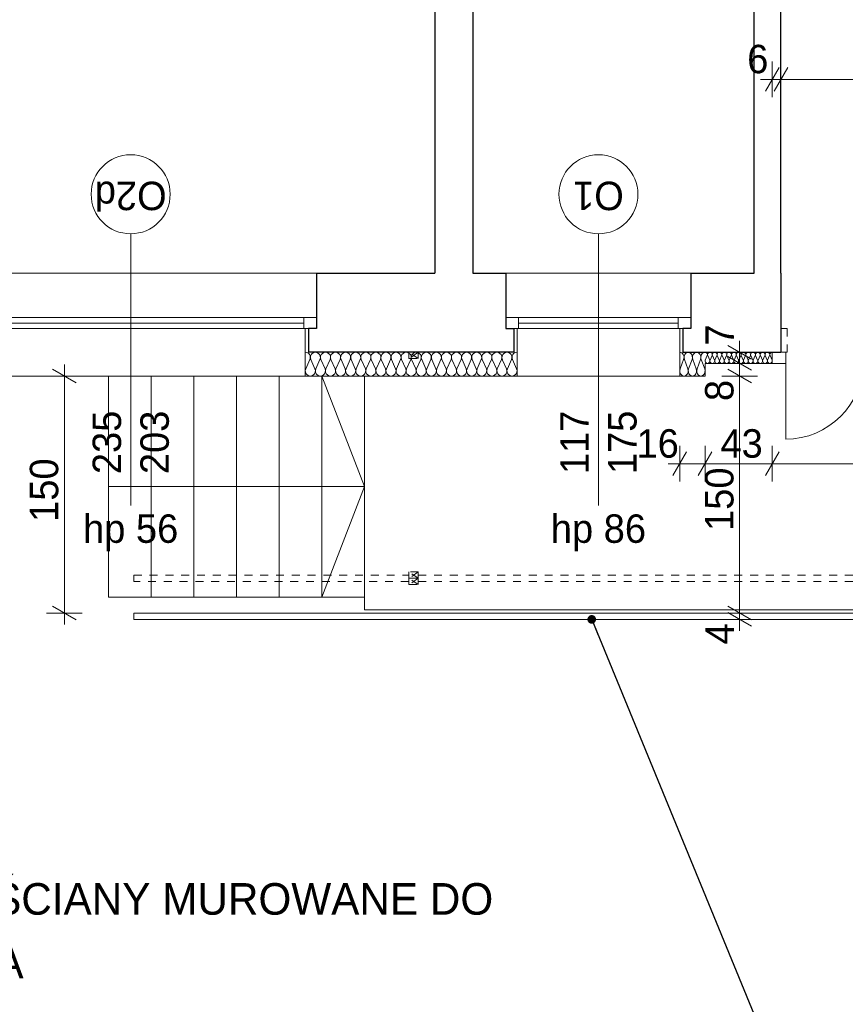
# Model space of a CAD drawing. Extents: x -21260 to 35740, y -2672 to 187028.
# Tile 49 of 120: x 2837 to 8061, y 47340 to 53571. Entities that reach past the tile are written whole.
import ezdxf

# ---------------------------------------------------------------- set-up
doc = ezdxf.new("R2010")
doc.units = 0
doc.header["$MEASUREMENT"] = 0
doc.linetypes.add('Hidden Line', pattern=[100, 50, -50])
for name, color, linetype, lineweight, true_color in [('arch izolacje_Nr_Pióra__3', 7, 'Continuous', 13, 0xff6600), ('Arch ocieplenie_Nr_Pióra__22', 7, 'Continuous', 9, 0x7f7f7f), ('INWENT BALUSTRADY_Nr_Pióra__2', 7, 'Continuous', 13, 0x7f7f7f), ('INWENT BALUSTRADY_Nr_Pióra__8', 7, 'Continuous', 13, 0xa80f02), ('INWENT.ŚCIANY_Nr_Pióra__2', 7, 'Continuous', 13, 0x7f7f7f)]:
    doc.layers.add(name, color=color, linetype=linetype, lineweight=lineweight, true_color=true_color)
doc.layers.add('Arch ocieplenie', color=7, linetype='Continuous')
doc.layers.add('Arch wymiary', color=7, linetype='Continuous')
for name, color, linetype, lineweight in [('Arch opisy okien_Nr_Pióra__21', 7, 'Continuous', 13), ('Arch wymiary_Nr_Pióra__21', 7, 'Continuous', 13), ('Arch wymiary_Nr_Pióra__5', 7, 'Continuous', 13), ('INWENT OPISY_Nr_Pióra__21', 7, 'Continuous', 13), ('INWENT. DRZWI_Nr_Pióra__21', 7, 'Continuous', 13), ('INWENT. OKNA_Nr_Pióra__5', 7, 'Continuous', 13), ('INWENT.ŚCIANY_Nr_Pióra__1', 7, 'Continuous', 25), ('INWENT.ŚCIANY_Nr_Pióra__21', 7, 'Continuous', 13), ('Istniejące schody_Nr_Pióra__21', 7, 'Continuous', 13)]:
    doc.layers.add(name, color=color, linetype=linetype, lineweight=lineweight)
doc.styles.add('GENERATED_STYLE_1', font='txt')
doc.styles.add('GENERATED_STYLE_4', font='txt')
doc.styles.add('GENERATED_STYLE_6', font='txt')
doc.styles.add('GENERATED_STYLE_7', font='txt')
doc.dimstyles.new('GENERATED_STYLE__1', dxfattribs={"dimtxt": 179.999995, "dimasz": 114, "dimexe": 0.18, "dimexo": 0, "dimgap": 0.09, "dimtad": 1, "dimdec": 0, "dimlfac": 0.1, "dimzin": 0, "dimdsep": 46, "dimtxsty": 'GENERATED_STYLE_1', "dimblk": 'ARROWHEAD_2', "dimblk1": 'ARROWHEAD_2', "dimblk2": 'ARROWHEAD_2', "dimcen": 0.09, "dimclrd": 7, "dimclre": 7, "dimclrt": 7, "dimazin": 0, "dimtfac": 1, "dimtdec": 4, "dimtmove": 0, "dimatfit": 3, "dimfxl": 0, "dimtolj": 1, "dimtzin": 0, "dimarcsym": 0})
doc.dimstyles.new('GENERATED_STYLE__3', dxfattribs={"dimtxt": 179.999995, "dimasz": 114, "dimexe": 0.18, "dimexo": 0, "dimgap": 0.09, "dimtad": 1, "dimtih": 1, "dimtoh": 1, "dimdec": 0, "dimlfac": 0.1, "dimzin": 0, "dimdsep": 46, "dimtxsty": 'GENERATED_STYLE_1', "dimblk": 'ARROWHEAD_2', "dimblk1": 'ARROWHEAD_2', "dimblk2": 'ARROWHEAD_2', "dimcen": 0.09, "dimclrd": 7, "dimclre": 7, "dimclrt": 7, "dimazin": 0, "dimtfac": 1, "dimtdec": 4, "dimtmove": 0, "dimatfit": 3, "dimfxl": 0, "dimtolj": 1, "dimtzin": 0, "dimarcsym": 0})
doc.dimstyles.new('GENERATED_STYLE__6', dxfattribs={"dimtxt": 0.18, "dimasz": 109.44, "dimexe": 0.18, "dimexo": 0.0625, "dimgap": 0.09, "dimtad": 0, "dimtih": 1, "dimtoh": 1, "dimdec": 4, "dimzin": 0, "dimdsep": 46, "dimcen": 0.09, "dimadec": 0, "dimazin": 0, "dimtfac": 1, "dimtdec": 4, "dimtmove": 0, "dimatfit": 3, "dimldrblk": 'ARROWHEAD_11', "dimfxl": 0, "dimtolj": 1, "dimtzin": 0, "dimarcsym": 0})

# ---------------------------------------------------------------- blocks, each defined once
blk = doc.blocks.new('Izolacja cieplna 14_18', base_point=(5984.1, 51465.9))
at = {"layer": 'Arch ocieplenie_Nr_Pióra__22', "linetype": 'Continuous'}
for p, q in [((4673.3, 51421.2), (4646.8, 51360.6)), ((4705.2, 51360.6), (4678.7, 51421.2)), ((4737.1, 51421.2), (4710.6, 51360.6)), ((4769, 51360.6), (4742.5, 51421.2)), ((4800.9, 51421.2), (4774.4, 51360.6)), ((4832.8, 51360.6), (4806.3, 51421.2)), ((4864.7, 51421.2), (4838.2, 51360.6)), ((4896.6, 51360.6), (4870.1, 51421.2)), ((4928.5, 51421.2), (4902, 51360.6)), ((4960.4, 51360.6), (4933.9, 51421.2)), ((4992.3, 51421.2), (4965.8, 51360.6)), ((5024.2, 51360.6), (4997.7, 51421.2)), ((5056.2, 51421.2), (5029.6, 51360.6)), ((5088.1, 51360.6), (5061.5, 51421.2)), ((5120, 51421.2), (5093.4, 51360.6)), ((5151.9, 51360.6), (5125.3, 51421.2)), ((5183.8, 51421.2), (5157.2, 51360.6)), ((5215.7, 51360.6), (5189.1, 51421.2)), ((5247.6, 51421.2), (5221, 51360.6)), ((5279.5, 51360.6), (5252.9, 51421.2)), ((5311.4, 51421.2), (5284.8, 51360.6)), ((5343.3, 51360.6), (5316.8, 51421.2)), ((5375.2, 51421.2), (5348.7, 51360.6)), ((5407.1, 51360.6), (5380.6, 51421.2)), ((5439, 51421.2), (5412.5, 51360.6)), ((5470.9, 51360.6), (5444.4, 51421.2)), ((5502.8, 51421.2), (5476.3, 51360.6)), ((5534.7, 51360.6), (5508.2, 51421.2)), ((5566.6, 51421.2), (5540.1, 51360.6)), ((5598.5, 51360.6), (5572, 51421.2)), ((5630.4, 51421.2), (5603.9, 51360.6)), ((5662.3, 51360.6), (5635.8, 51421.2)), ((5694.2, 51421.2), (5667.7, 51360.6)), ((5726.2, 51360.6), (5699.6, 51421.2)), ((5758.1, 51421.2), (5731.5, 51360.6)), ((5790, 51360.6), (5763.4, 51421.2)), ((5821.9, 51421.2), (5795.3, 51360.6)), ((5853.8, 51360.6), (5827.2, 51421.2)), ((5885.7, 51421.2), (5859.1, 51360.6)), ((5917.6, 51360.6), (5891, 51421.2)), ((5949.5, 51421.2), (5922.9, 51360.6)), ((5981.4, 51360.6), (5954.8, 51421.2))]:
    blk.add_line(p, q, dxfattribs=at)
for centre, start_param, end_param in [((4644.1, 51434), 2.7288, 4.712389), ((4707.9, 51434), 2.7288, 6.695979), ((4771.7, 51434), 2.7288, 6.695979), ((4835.5, 51434), 2.7288, 6.695979), ((4899.3, 51434), 2.7288, 6.695979), ((4963.1, 51434), 2.7288, 6.695979), ((5026.9, 51434), 2.7288, 6.695979), ((5090.7, 51434), 2.7288, 6.695979), ((5154.5, 51434), 2.7288, 6.695979), ((5218.4, 51434), 2.7288, 6.695979), ((5282.2, 51434), 2.7288, 6.695979), ((5346, 51434), 2.7288, 6.695979), ((5409.8, 51434), 2.7288, 6.695979), ((5473.6, 51434), 2.7288, 6.695979), ((5537.4, 51434), 2.7288, 6.695979), ((5601.2, 51434), 2.7288, 6.695979), ((5665, 51434), 2.7288, 6.695979), ((5728.8, 51434), 2.7288, 6.695979), ((5792.6, 51434), 2.7288, 6.695979), ((5856.5, 51434), 2.7288, 6.695979), ((5920.3, 51434), 2.7288, 6.695979), ((5984.1, 51434), 4.712389, 6.695979), ((4676, 51347.8), 5.870392, 9.837571), ((4739.8, 51347.8), 5.870392, 9.837571), ((4803.6, 51347.8), 5.870392, 9.837571), ((4867.4, 51347.8), 5.870392, 9.837571), ((4931.2, 51347.8), 5.870392, 9.837571), ((4995, 51347.8), 5.870392, 9.837571), ((5058.8, 51347.8), 5.870392, 9.837571), ((5122.6, 51347.8), 5.870392, 9.837571), ((5186.5, 51347.8), 5.870392, 9.837571), ((5250.3, 51347.8), 5.870392, 9.837571), ((5314.1, 51347.8), 5.870392, 9.837571), ((5377.9, 51347.8), 5.870392, 9.837571), ((5441.7, 51347.8), 5.870392, 9.837571), ((5505.5, 51347.8), 5.870392, 9.837571), ((5569.3, 51347.8), 5.870392, 9.837571), ((5633.1, 51347.8), 5.870392, 9.837571), ((5696.9, 51347.8), 5.870392, 9.837571), ((5760.7, 51347.8), 5.870392, 9.837571), ((5824.5, 51347.8), 5.870392, 9.837571), ((5888.4, 51347.8), 5.870392, 9.837571), ((5952.2, 51347.8), 5.870392, 9.837571)]:
    blk.add_ellipse(centre, major_axis=(-31.9, 0), ratio=0.999904, start_param=start_param, end_param=end_param, dxfattribs=at)
blk = doc.blocks.new('Izolacja cieplna 14_30', base_point=(7014.1, 51465.9))
at = {"layer": 'Arch ocieplenie_Nr_Pióra__22', "linetype": 'Continuous'}
for p, q in [((7016.3, 51360.5), (7038.5, 51421.2)), ((7043, 51421.2), (7065.2, 51360.5)), ((7069.6, 51360.5), (7091.8, 51421.2)), ((7096.3, 51421.2), (7118.5, 51360.5)), ((7123, 51360.5), (7145.2, 51421.2)), ((7149.6, 51421.2), (7171.8, 51360.5))]:
    blk.add_line(p, q, dxfattribs=at)
for centre, start_param, end_param in [((7014.1, 51434), 4.299596, 6.283185), ((7067.4, 51434), 4.299595, 8.266774), ((7120.7, 51434), 4.299595, 8.266774), ((7174.1, 51434), 6.283185, 8.266774), ((7040.7, 51347.8), 1.158003, 5.125183), ((7094.1, 51347.8), 1.158003, 5.125183), ((7147.4, 51347.8), 1.158003, 5.125183)]:
    blk.add_ellipse(centre, major_axis=(0, 31.9), ratio=0.835901, start_param=start_param, end_param=end_param, dxfattribs=at)
blk = doc.blocks.new('Izolacja cieplna 14_31', base_point=(7174.1, 51465.9))
at = {"layer": 'Arch ocieplenie_Nr_Pióra__22', "linetype": 'Continuous'}
for p, q in [((7175.3, 51416.7), (7188, 51445)), ((7190.5, 51445), (7203.2, 51416.7)), ((7205.7, 51416.7), (7218.3, 51445)), ((7220.9, 51445), (7233.5, 51416.7)), ((7236.1, 51416.7), (7248.7, 51445)), ((7251.2, 51445), (7263.9, 51416.7)), ((7266.4, 51416.7), (7279, 51445)), ((7281.6, 51445), (7294.2, 51416.7)), ((7296.8, 51416.7), (7309.4, 51445)), ((7312, 51445), (7324.6, 51416.7)), ((7327.1, 51416.7), (7339.8, 51445)), ((7342.3, 51445), (7354.9, 51416.7)), ((7357.5, 51416.7), (7370.1, 51445)), ((7372.7, 51445), (7385.3, 51416.7)), ((7387.8, 51416.7), (7400.5, 51445)), ((7403, 51445), (7415.7, 51416.7)), ((7418.2, 51416.7), (7430.8, 51445)), ((7433.4, 51445), (7446, 51416.7)), ((7448.6, 51416.7), (7461.2, 51445)), ((7463.7, 51445), (7476.4, 51416.7)), ((7478.9, 51416.7), (7491.5, 51445)), ((7494.1, 51445), (7506.7, 51416.7)), ((7509.3, 51416.7), (7521.9, 51445)), ((7524.5, 51445), (7537.1, 51416.7)), ((7539.6, 51416.7), (7552.3, 51445)), ((7554.8, 51445), (7567.4, 51416.7)), ((7570, 51416.7), (7582.6, 51445)), ((7585.2, 51445), (7597.8, 51416.7))]:
    blk.add_line(p, q, dxfattribs=at)
for centre, start_param, end_param in [((7174.1, 51451), 5.870392, 7.853982), ((7204.4, 51451), 5.870392, 9.837571), ((7234.8, 51451), 5.870392, 9.837571), ((7265.1, 51451), 5.870392, 9.837571), ((7295.5, 51451), 5.870392, 9.837571), ((7325.9, 51451), 5.870392, 9.837571), ((7356.2, 51451), 5.870392, 9.837571), ((7386.6, 51451), 5.870392, 9.837571), ((7416.9, 51451), 5.870392, 9.837571), ((7447.3, 51451), 5.870392, 9.837571), ((7477.6, 51451), 5.870392, 9.837571), ((7508, 51451), 5.870392, 9.837571), ((7538.4, 51451), 5.870392, 9.837571), ((7568.7, 51451), 5.870392, 9.837571), ((7599.1, 51451), 1.570796, 3.554385), ((7189.2, 51410.7), 2.728799, 6.695979), ((7219.6, 51410.7), 2.728799, 6.695979), ((7250, 51410.7), 2.728799, 6.695979), ((7280.3, 51410.7), 2.728799, 6.695979), ((7310.7, 51410.7), 2.728799, 6.695979), ((7341, 51410.7), 2.728799, 6.695979), ((7371.4, 51410.7), 2.728799, 6.695979), ((7401.7, 51410.7), 2.728799, 6.695979), ((7432.1, 51410.7), 2.728799, 6.695979), ((7462.5, 51410.7), 2.728799, 6.695979), ((7492.8, 51410.7), 2.728799, 6.695979), ((7523.2, 51410.7), 2.728799, 6.695979), ((7553.5, 51410.7), 2.728799, 6.695979), ((7583.9, 51410.7), 2.728799, 6.695979)]:
    blk.add_ellipse(centre, major_axis=(15.2, 0), ratio=0.980821, start_param=start_param, end_param=end_param, dxfattribs=at)
blk = doc.blocks.new('*D450')
at = {"layer": 'Arch wymiary_Nr_Pióra__21', "linetype": 'Continuous'}
for p, q in [((7317.4, 49859.2), (7467.4, 49772.6)), ((7504.9, 49815.9), (7279.9, 49815.9)), ((7467.4, 49732.6), (7317.4, 49819.2)), ((7392.4, 49775.9), (7392.4, 49815.9)), ((7504.9, 49775.9), (7279.9, 49775.9)), ((7392.4, 49702.5), (7392.4, 49775.9))]:
    blk.add_line(p, q, dxfattribs=at)
at = {"layer": 'Arch wymiary_Nr_Pióra__21', "char_height": 180, "attachment_point": 7, "rotation": 90, "style": 'GENERATED_STYLE_1'}
for s, insert in [('{7}', (7356.4, 51509.2)), ('{8}', (7356.4, 51157.3)), ('{150}', (7356.4, 50335.5)), ('{4}', (7356.4, 49617.3))]:
    blk.add_mtext(s, dxfattribs=dict(at, insert=insert))
blk = doc.blocks.new('ARROWHEAD_2')
at = {"color": 0, "linetype": 'Continuous', "lineweight": 0}
for p, q in [((-0.378, -0.655), (0.378, 0.655)), ((0, 0), (-1, 0))]:
    blk.add_line(p, q, dxfattribs=at)
blk = doc.blocks.new('*D452')
at = {"layer": 'Arch wymiary_Nr_Pióra__21', "linetype": 'Continuous'}
for p, q in [((7317.4, 51359.2), (7467.4, 51272.5)), ((7504.9, 51315.9), (7279.9, 51315.9)), ((7392.4, 49815.9), (7392.4, 51315.9)), ((7317.4, 49859.2), (7467.4, 49772.6)), ((7504.9, 49815.9), (7279.9, 49815.9)), ((7467.4, 49732.6), (7317.4, 49819.2))]:
    blk.add_line(p, q, dxfattribs=at)
at = {"layer": 'Arch wymiary_Nr_Pióra__21', "char_height": 180, "attachment_point": 7, "rotation": 90, "style": 'GENERATED_STYLE_1'}
for s, insert in [('{7}', (7356.4, 51509.2)), ('{8}', (7356.4, 51157.3)), ('{150}', (7356.4, 50335.5)), ('{4}', (7356.4, 49617.3))]:
    blk.add_mtext(s, dxfattribs=dict(at, insert=insert))
blk = doc.blocks.new('*D453')
at = {"layer": 'Arch wymiary_Nr_Pióra__21', "linetype": 'Continuous'}
for p, q in [((7467.4, 51352.6), (7317.4, 51439.2)), ((7504.9, 51395.9), (7279.9, 51395.9)), ((7317.4, 51359.2), (7467.4, 51272.5)), ((7392.4, 51315.9), (7392.4, 51395.9)), ((7504.9, 51315.9), (7279.9, 51315.9))]:
    blk.add_line(p, q, dxfattribs=at)
at = {"layer": 'Arch wymiary_Nr_Pióra__21', "char_height": 180, "attachment_point": 7, "rotation": 90, "style": 'GENERATED_STYLE_1'}
for s, insert in [('{7}', (7356.4, 51509.2)), ('{8}', (7356.4, 51157.3)), ('{150}', (7356.4, 50335.5)), ('{4}', (7356.4, 49617.3))]:
    blk.add_mtext(s, dxfattribs=dict(at, insert=insert))
blk = doc.blocks.new('*D454')
at = {"layer": 'Arch wymiary_Nr_Pióra__21', "linetype": 'Continuous'}
for p, q in [((7392.4, 51465.9), (7392.4, 51539.2)), ((7504.9, 51465.9), (7279.9, 51465.9)), ((7317.4, 51509.2), (7467.4, 51422.6)), ((7392.4, 51395.9), (7392.4, 51465.9)), ((7467.4, 51352.6), (7317.4, 51439.2)), ((7504.9, 51395.9), (7279.9, 51395.9))]:
    blk.add_line(p, q, dxfattribs=at)
at = {"layer": 'Arch wymiary_Nr_Pióra__21', "char_height": 180, "attachment_point": 7, "rotation": 90, "style": 'GENERATED_STYLE_1'}
for s, insert in [('{7}', (7356.4, 51509.2)), ('{8}', (7356.4, 51157.3)), ('{150}', (7356.4, 50335.5)), ('{4}', (7356.4, 49617.3))]:
    blk.add_mtext(s, dxfattribs=dict(at, insert=insert))
blk = doc.blocks.new('*D537')
at = {"layer": 'Arch wymiary_Nr_Pióra__5', "linetype": 'Continuous'}
for p, q in [((7014.1, 50648.1), (7014.1, 50873.1)), ((7174.1, 50648.1), (7174.1, 50873.1)), ((7057.4, 50835.6), (6970.8, 50685.6)), ((7217.4, 50835.6), (7130.8, 50685.6)), ((6940.7, 50760.6), (7014.1, 50760.6)), ((7014.1, 50760.6), (7174.1, 50760.6))]:
    blk.add_line(p, q, dxfattribs=at)
at = {"layer": 'Arch wymiary_Nr_Pióra__5', "char_height": 180, "attachment_point": 7, "style": 'GENERATED_STYLE_1'}
for s, insert in [('{16}', (6740.3, 50796.6)), ('{43}', (7271.4, 50796.6)), ('{156}', (8206.3, 50796.6))]:
    blk.add_mtext(s, dxfattribs=dict(at, insert=insert))
blk = doc.blocks.new('*D538')
at = {"layer": 'Arch wymiary_Nr_Pióra__5', "linetype": 'Continuous'}
for p, q in [((7174.1, 50648.1), (7174.1, 50873.1)), ((7599.1, 50648.1), (7599.1, 50873.1)), ((7217.4, 50835.6), (7130.8, 50685.6)), ((7642.4, 50835.6), (7555.8, 50685.6)), ((7174.1, 50760.6), (7599.1, 50760.6))]:
    blk.add_line(p, q, dxfattribs=at)
at = {"layer": 'Arch wymiary_Nr_Pióra__5', "char_height": 180, "attachment_point": 7, "style": 'GENERATED_STYLE_1'}
for s, insert in [('{16}', (6740.3, 50796.6)), ('{43}', (7271.4, 50796.6)), ('{156}', (8206.3, 50796.6))]:
    blk.add_mtext(s, dxfattribs=dict(at, insert=insert))
blk = doc.blocks.new('*D539')
at = {"layer": 'Arch wymiary_Nr_Pióra__5', "linetype": 'Continuous'}
for p, q in [((7599.1, 50648.1), (7599.1, 50873.1)), ((9159.1, 50648.1), (9159.1, 50873.1)), ((7642.4, 50835.6), (7555.8, 50685.6)), ((9115.8, 50685.6), (9202.4, 50835.6)), ((7599.1, 50760.6), (9159.1, 50760.6)), ((9159.1, 50760.6), (9232.4, 50760.6))]:
    blk.add_line(p, q, dxfattribs=at)
at = {"layer": 'Arch wymiary_Nr_Pióra__5', "char_height": 180, "attachment_point": 7, "style": 'GENERATED_STYLE_1'}
for s, insert in [('{16}', (6740.3, 50796.6)), ('{43}', (7271.4, 50796.6)), ('{156}', (8206.3, 50796.6))]:
    blk.add_mtext(s, dxfattribs=dict(at, insert=insert))
blk = doc.blocks.new('*D540')
at = {"layer": 'Arch wymiary_Nr_Pióra__5', "linetype": 'Continuous'}
for p, q in [((7599.1, 53080.7), (7599.1, 53305.7)), ((7654.1, 53080.7), (7654.1, 53305.7)), ((7642.4, 53268.2), (7555.8, 53118.2)), ((7697.4, 53268.2), (7610.8, 53118.2)), ((7525.7, 53193.2), (7599.1, 53193.2)), ((7599.1, 53193.2), (7654.1, 53193.2))]:
    blk.add_line(p, q, dxfattribs=at)
at = {"layer": 'Arch wymiary_Nr_Pióra__5', "char_height": 180, "attachment_point": 7, "style": 'GENERATED_STYLE_1'}
for s, insert in [('{6}', (7440.5, 53229.2)), ('{145}', (8148.7, 53229.2)), ('{6}', (8945.5, 53229.2))]:
    blk.add_mtext(s, dxfattribs=dict(at, insert=insert))
blk = doc.blocks.new('*D541')
at = {"layer": 'Arch wymiary_Nr_Pióra__5', "linetype": 'Continuous'}
for p, q in [((7654.1, 53080.7), (7654.1, 53305.7)), ((9104.1, 53080.7), (9104.1, 53305.7)), ((7697.4, 53268.2), (7610.8, 53118.2)), ((9060.8, 53118.2), (9147.4, 53268.2)), ((7654.1, 53193.2), (9104.1, 53193.2))]:
    blk.add_line(p, q, dxfattribs=at)
at = {"layer": 'Arch wymiary_Nr_Pióra__5', "char_height": 180, "attachment_point": 7, "style": 'GENERATED_STYLE_1'}
for s, insert in [('{6}', (7440.5, 53229.2)), ('{145}', (8148.7, 53229.2)), ('{6}', (8945.5, 53229.2))]:
    blk.add_mtext(s, dxfattribs=dict(at, insert=insert))
blk = doc.blocks.new('*D542')
at = {"layer": 'Arch wymiary_Nr_Pióra__5', "linetype": 'Continuous'}
for p, q in [((9104.1, 53080.7), (9104.1, 53305.7)), ((9159.1, 53080.7), (9159.1, 53305.7)), ((9060.8, 53118.2), (9147.4, 53268.2)), ((9202.4, 53268.2), (9115.8, 53118.2)), ((9104.1, 53193.2), (9159.1, 53193.2)), ((9159.1, 53193.2), (9232.4, 53193.2))]:
    blk.add_line(p, q, dxfattribs=at)
at = {"layer": 'Arch wymiary_Nr_Pióra__5', "char_height": 180, "attachment_point": 7, "style": 'GENERATED_STYLE_1'}
for s, insert in [('{6}', (7440.5, 53229.2)), ('{145}', (8148.7, 53229.2)), ('{6}', (8945.5, 53229.2))]:
    blk.add_mtext(s, dxfattribs=dict(at, insert=insert))
blk = doc.blocks.new('*D543')
at = {"layer": 'Arch wymiary_Nr_Pióra__5', "linetype": 'Continuous'}
for p, q in [((3194.3, 51272.6), (3044.3, 51359.2)), ((3119.3, 51315.9), (3119.3, 51389.2)), ((3231.8, 51315.9), (3006.8, 51315.9)), ((3119.3, 49815.9), (3119.3, 51315.9)), ((3044.3, 49859.2), (3194.3, 49772.6)), ((3231.8, 49815.9), (3006.8, 49815.9)), ((3119.3, 49742.5), (3119.3, 49815.9))]:
    blk.add_line(p, q, dxfattribs=at)
at = {"layer": 'Arch wymiary_Nr_Pióra__5', "insert": (3083.3, 50393.1), "char_height": 180, "attachment_point": 7, "rotation": 90, "style": 'GENERATED_STYLE_1'}
blk.add_mtext('{150}', dxfattribs=at)
blk = doc.blocks.new('ARROWHEAD_11')
at = {"color": 0, "linetype": 'Continuous', "lineweight": 0}
blk.add_line((0, 0), (-1, 0), dxfattribs=at)
at = {"color": 0, "linetype": 'Continuous', "lineweight": 0, "const_width": 0.25, "flags": 128}
blk.add_lwpolyline([(-0.125, 0, 1), (0.125, 0, 1)], format="xyb", close=True, dxfattribs=at)

msp = doc.modelspace()

# ---------------------------------------------------------------- linework, layer by layer
at = {"layer": 'arch izolacje_Nr_Pióra__3', "linetype": 'Continuous'}
for p, q in [((4644.1, 51315.9), (4644.1, 51615.9)), ((5984.1, 51615.9), (5984.1, 51315.9)), ((7014.1, 51615.9), (7014.1, 51315.9)), ((7174.1, 51315.9), (7174.1, 51395.9)), ((7174.1, 51395.9), (7599.1, 51395.9)), ((7174.1, 51315.9), (2129.1, 51315.9)), ((5984.1, 51315.9), (4644.1, 51315.9)), ((7014.1, 51315.9), (7174.1, 51315.9))]:
    msp.add_line(p, q, dxfattribs=at)
at = {"layer": 'Arch opisy okien_Nr_Pióra__21', "linetype": 'Continuous'}
for centre in [(3539.1, 52465.9), (6499.1, 52465.9)]:
    msp.add_circle(centre, 250, dxfattribs=at)
at = {"layer": 'INWENT BALUSTRADY_Nr_Pióra__2', "linetype": 'Hidden Line'}
for p, q in [((5299.1, 51465.9), (5299.1, 51425.9)), ((5359.1, 51465.9), (5299.1, 51465.9)), ((5359.1, 51425.9), (5299.1, 51465.9)), ((5359.1, 51465.9), (5299.1, 51425.9)), ((5359.1, 51425.9), (5359.1, 51465.9)), ((5299.1, 51425.9), (5359.1, 51425.9)), ((3559.1, 50015.9), (3559.1, 50055.9)), ((3559.1, 50055.9), (5299.1, 50055.9)), ((5299.1, 50075.9), (5299.1, 50035.9)), ((5359.1, 50075.9), (5299.1, 50075.9)), ((5359.1, 50035.9), (5299.1, 50075.9)), ((5359.1, 50075.9), (5299.1, 50035.9)), ((5299.1, 50035.9), (5359.1, 50035.9)), ((5299.1, 50035.9), (5299.1, 49995.9)), ((5359.1, 50035.9), (5299.1, 50035.9)), ((5359.1, 49995.9), (5299.1, 50035.9)), ((5359.1, 50035.9), (5299.1, 49995.9)), ((5359.1, 50035.9), (5359.1, 50075.9)), ((8409.1, 50055.9), (5359.1, 50055.9)), ((5359.1, 49995.9), (5359.1, 50035.9)), ((5299.1, 50015.9), (3559.1, 50015.9)), ((5299.1, 49995.9), (5359.1, 49995.9)), ((5359.1, 50015.9), (8409.1, 50015.9))]:
    msp.add_line(p, q, dxfattribs=at)
at = {"layer": 'INWENT BALUSTRADY_Nr_Pióra__8', "linetype": 'Continuous'}
for p, q in [((3559.1, 49775.9), (3559.1, 49815.9)), ((3559.1, 49815.9), (5359.1, 49815.9)), ((8469.1, 49815.9), (5359.1, 49815.9)), ((5359.1, 49775.9), (3559.1, 49775.9)), ((5359.1, 49775.9), (8469.1, 49775.9))]:
    msp.add_line(p, q, dxfattribs=at)
at = {"layer": 'INWENT OPISY_Nr_Pióra__21', "linetype": 'Continuous'}
for p, q in [((3539.1, 52215.9), (3539.1, 50495.9)), ((6499.1, 52215.9), (6499.1, 50495.9))]:
    msp.add_line(p, q, dxfattribs=at)
at = {"layer": 'INWENT. DRZWI_Nr_Pióra__21', "linetype": 'Continuous'}
for p, q in [((7684.1, 51465.9), (7599.1, 51465.9)), ((7599.1, 51465.9), (7599.1, 51395.9)), ((7684.1, 51395.9), (7684.1, 51465.9)), ((7684.1, 50915.9), (7684.1, 51405.9)), ((7599.1, 51395.9), (7684.1, 51395.9))]:
    msp.add_line(p, q, dxfattribs=at)
msp.add_arc((7684.1, 51405.9), 490, 270, 0, dxfattribs=at)
at = {"layer": 'INWENT. OKNA_Nr_Pióra__5', "linetype": 'Continuous'}
for p, q in [((4714.1, 51685.9), (2364.1, 51685.9)), ((2444.1, 51650.9), (4634.1, 51650.9)), ((4634.1, 51615.9), (4634.1, 51685.9)), ((4714.1, 51615.9), (4714.1, 51685.9)), ((7084.1, 51685.9), (5914.1, 51685.9)), ((5914.1, 51615.9), (5914.1, 51685.9)), ((5994.1, 51615.9), (5994.1, 51685.9)), ((5994.1, 51650.9), (7004.1, 51650.9)), ((7004.1, 51615.9), (7004.1, 51685.9)), ((7084.1, 51615.9), (7084.1, 51685.9)), ((2364.1, 51615.9), (4714.1, 51615.9)), ((5914.1, 51615.9), (7084.1, 51615.9))]:
    msp.add_line(p, q, dxfattribs=at)
at = {"layer": 'INWENT.ŚCIANY_Nr_Pióra__1', "linetype": 'Continuous'}
for p, q in [((5464.1, 56115.9), (5464.1, 51965.9)), ((7654.1, 51965.9), (7654.1, 55135.9)), ((5704.1, 55015.9), (5704.1, 51965.9)), ((7484.1, 51965.9), (7484.1, 55015.9)), ((4714.1, 51965.9), (5464.1, 51965.9)), ((4714.1, 51965.9), (4714.1, 51615.9)), ((5704.1, 51965.9), (5914.1, 51965.9)), ((5914.1, 51965.9), (5914.1, 51615.9)), ((7084.1, 51965.9), (7484.1, 51965.9)), ((7084.1, 51965.9), (7084.1, 51615.9)), ((7654.1, 51965.9), (7654.1, 51465.9)), ((4714.1, 51615.9), (4664.1, 51615.9)), ((4664.1, 51615.9), (4664.1, 51465.9)), ((5914.1, 51615.9), (5964.1, 51615.9)), ((5964.1, 51615.9), (5964.1, 51465.9)), ((7084.1, 51615.9), (7034.1, 51615.9)), ((7034.1, 51615.9), (7034.1, 51465.9)), ((5964.1, 51465.9), (4664.1, 51465.9)), ((7034.1, 51465.9), (7654.1, 51465.9))]:
    msp.add_line(p, q, dxfattribs=at)
at = {"layer": 'INWENT.ŚCIANY_Nr_Pióra__2', "linetype": 'Hidden Line'}
for p, q in [((7654.1, 51615.9), (7694.1, 51615.9)), ((7694.1, 51615.9), (7694.1, 51465.9)), ((7654.1, 51465.9), (7694.1, 51465.9))]:
    msp.add_line(p, q, dxfattribs=at)
at = {"layer": 'INWENT.ŚCIANY_Nr_Pióra__21', "linetype": 'Continuous'}
for p, q in [((2364.1, 51965.9), (4714.1, 51965.9)), ((5914.1, 51965.9), (7084.1, 51965.9))]:
    msp.add_line(p, q, dxfattribs=at)
at = {"layer": 'Istniejące schody_Nr_Pióra__21', "linetype": 'Continuous'}
for p, q in [((3399.1, 49915.9), (3399.1, 51315.9)), ((3669.1, 49915.9), (3669.1, 51315.9)), ((3939.1, 49915.9), (3939.1, 51315.9)), ((4209.1, 49915.9), (4209.1, 51315.9)), ((4479.1, 49915.9), (4479.1, 51315.9)), ((4749.1, 49915.9), (4749.1, 51315.9)), ((5019.1, 50615.9), (4749.1, 51315.9)), ((5019.1, 49835.9), (5019.1, 51315.9)), ((3399.1, 50615.9), (5019.1, 50615.9)), ((5019.1, 50615.9), (4749.1, 49915.9)), ((5019.1, 49915.9), (3399.1, 49915.9)), ((11689.1, 49835.9), (5019.1, 49835.9))]:
    msp.add_line(p, q, dxfattribs=at)

# ---------------------------------------------------------------- block references
at = {"layer": 'Arch ocieplenie', "color": 104, "linetype": 'Continuous', "lineweight": 9, "true_color": 0x029e21}
for name, p in [('Izolacja cieplna 14_18', (5984.1, 51465.9)), ('Izolacja cieplna 14_30', (7014.1, 51465.9)), ('Izolacja cieplna 14_31', (7174.1, 51465.9))]:
    msp.add_blockref(name, p, dxfattribs=at)

# ---------------------------------------------------------------- texts
at = {"layer": 'Arch opisy okien_Nr_Pióra__21', "linetype": 'Continuous', "char_height": 180, "attachment_point": 2, "rotation": 180, "style": 'GENERATED_STYLE_6'}
for s, insert in [('{O2d}', (3539.1, 52365.6)), ('{O1}', (6499.1, 52365.6))]:
    msp.add_mtext(s, dxfattribs=dict(at, insert=insert))
at = {"layer": 'INWENT OPISY_Nr_Pióra__21', "linetype": 'Continuous', "char_height": 180, "width": 1346.334, "attachment_point": 2, "rotation": 90, "style": 'GENERATED_STYLE_7'}
for s, insert, line_spacing_factor in [('{235\\P203}', (3298.3, 50895.9), 1.007146), ('{117\\P175}', (6257.9, 50895.9), 1.008452)]:
    msp.add_mtext(s, dxfattribs=dict(at, insert=insert, line_spacing_factor=line_spacing_factor))
at = {"layer": 'INWENT OPISY_Nr_Pióra__21', "linetype": 'Continuous', "char_height": 180, "attachment_point": 2, "style": 'GENERATED_STYLE_7'}
for s, insert in [('{hp 56}', (3539.1, 50440.2)), ('{hp 86}', (6499.1, 50440.2))]:
    msp.add_mtext(s, dxfattribs=dict(at, insert=insert))
at = {"layer": 'INWENT OPISY_Nr_Pióra__21', "linetype": 'Continuous', "insert": (1048.7, 48107.1), "char_height": 200, "width": 4861.522, "attachment_point": 1, "line_spacing_factor": 1.206619, "style": 'GENERATED_STYLE_4'}
msp.add_mtext('{ISTNIEJĄCE ŚCIANY MUROWANE DO ZACHOWANIA}', dxfattribs=at)

# ---------------------------------------------------------------- dimensions: what is measured, and where the dimension line sits
at = {"layer": 'Arch wymiary', "linetype": 'Continuous'}
for base, p1, p2, picture, middle in [((7599.06972, 53193.17517), (7599.06972, 51465.85507), (7654.06975, 51965.85507), '*D540', (7508.81677, 53319.17517)), ((7599.1, 53193.2), (7654.1, 51965.9), (9104.1, 51965.9), '*D541', (8353.6, 53319.2)), ((7599.0697, 53193.1752), (9104.0697, 51965.8551), (9159.0698, 51465.8588), '*D542', (9013.8168, 53319.1752)), ((7014.0697, 50760.6054), (7174.0697, 51315.8512), (7599.0698, 51395.8544), '*D538', (7407.9637, 50886.6054)), ((7014.1, 50760.6), (7599.1, 51395.9), (9159.1, 51395.9), '*D539', (8411.2, 50886.6)), ((7014.1, 50760.6), (7014.1, 51315.9), (7174.1, 51315.9), '*D537', (6876.9, 50886.6))]:
    dim = msp.add_linear_dim(base=base, p1=p1, p2=p2, dimstyle='GENERATED_STYLE__3', dxfattribs=at)
    dim.commit()
    dim.dimension.update_dxf_attribs({"geometry": picture, "text_midpoint": middle})
for base, p1, p2, picture, middle in [((7392.4, 49775.9), (3559.1, 49815.9), (3160.6, 51315.9), '*D452', (7266.4, 50540.3)), ((7392.4, 49775.9), (3160.6, 51315.9), (7641.6, 51395.9), '*D453', (7266.4, 51225.6)), ((7392.4, 49775.9), (3559.1, 49775.9), (3559.1, 49815.9), '*D450', (7266.4, 49685.6)), ((7392.4, 49775.9), (7641.6, 51395.9), (7495.7, 51465.9), '*D454', (7266.4, 51577.5)), ((3119.3, 49815.9), (3559.1, 49815.9), (3399.1, 51315.9), '*D543', (2993.3, 50597.9))]:
    dim = msp.add_linear_dim(base=base, p1=p1, p2=p2, angle=90, dimstyle='GENERATED_STYLE__1', dxfattribs=at)
    dim.commit()
    dim.dimension.update_dxf_attribs({"geometry": picture, "text_midpoint": middle})

# ---------------------------------------------------------------- leaders
at = {"layer": 'INWENT OPISY_Nr_Pióra__21', "linetype": 'Continuous', "annotation_type": 0, "has_hookline": 1, "hookline_direction": 1, "text_width": 2777.1}
msp.add_leader([(6456.7, 49775.9), (7690.8, 46772.2), (7993.8, 46772.2)], dimstyle='GENERATED_STYLE__6', dxfattribs=at)

doc.saveas('drawing.dxf')
